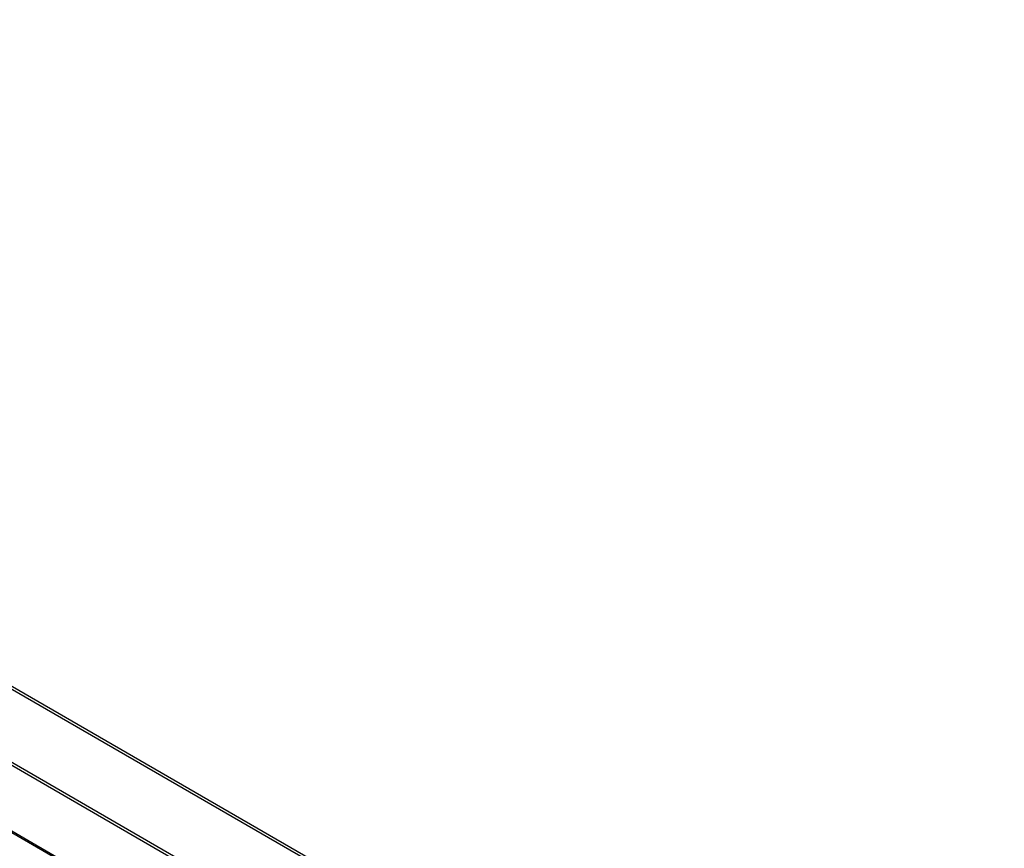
# Model space of a CAD drawing. Header units: inches. Extents: x 0 to 34, y 0 to 22.
# Tile 119 of 125: x 25.764 to 26.553, y 15.617 to 16.282. Entities that reach past the tile are written whole.
import ezdxf

# ---------------------------------------------------------------- set-up
doc = ezdxf.new("R2010")
doc.units = ezdxf.units.IN
doc.header["$LTSCALE"] = 1.87
doc.header["$MEASUREMENT"] = 0
doc.layers.get('0').update_dxf_attribs({"linetype": 'CONTINUOUS'})

msp = doc.modelspace()

# ---------------------------------------------------------------- linework, layer by layer
at = {"color": 7, "linetype": 'CONTINUOUS'}
for p, q in [((22.06541, 17.87639), (26.94444, 15.0593)), ((22.06688, 17.87795), (26.94592, 15.06085)), ((26.91807, 15.01316), (22.03903, 17.83025)), ((26.9187, 15.01523), (22.03967, 17.83232)), ((22.1125, 17.73551), (26.84305, 15.00415)), ((22.11328, 17.73374), (26.84382, 15.00238))]:
    msp.add_line(p, q, dxfattribs=at)

doc.saveas('drawing.dxf')
